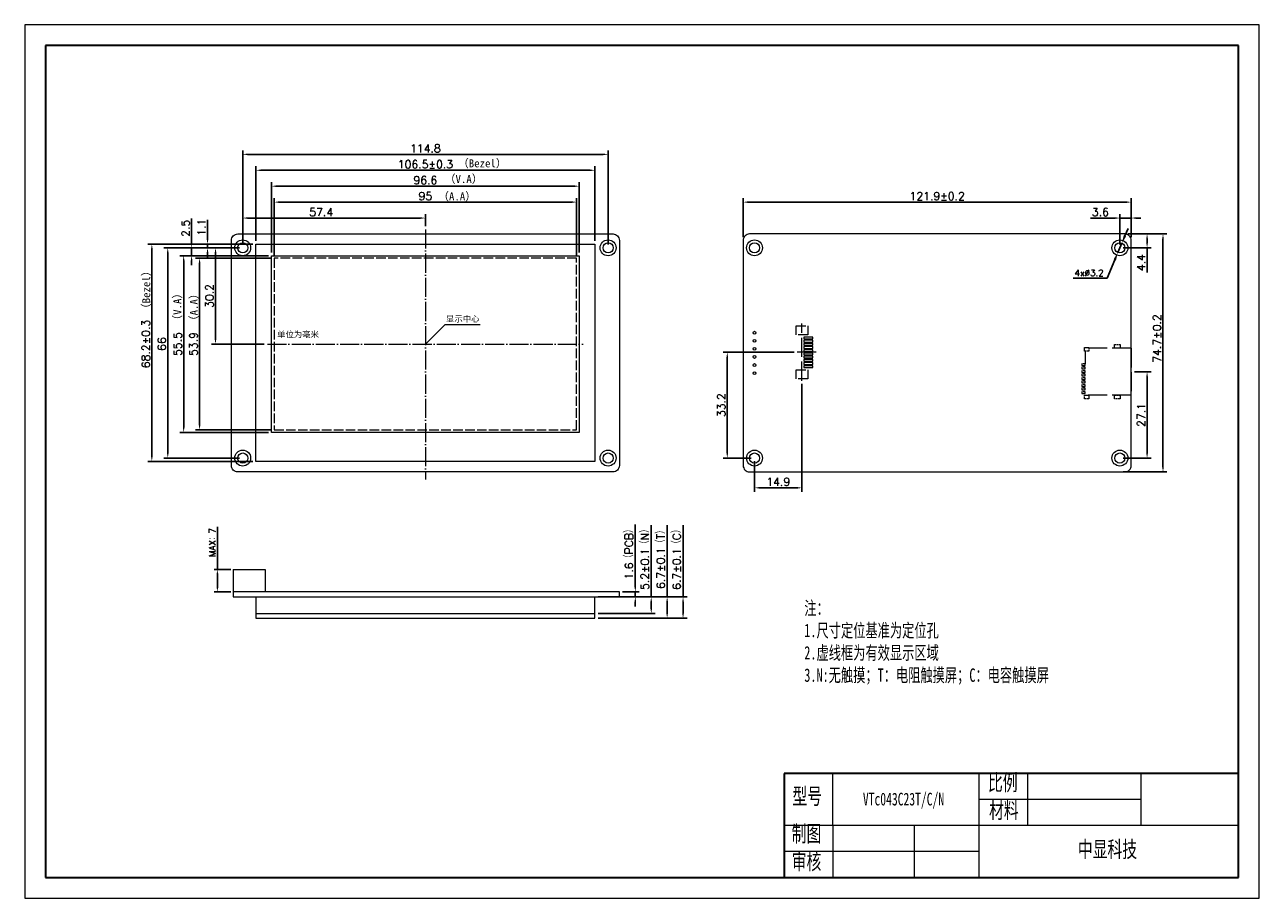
# Model space of a CAD drawing. Header units: millimetres. Extents: x 2240 to 2628, y -2181 to -1907.
import ezdxf

# ---------------------------------------------------------------- set-up
doc = ezdxf.new("R2010")
doc.units = ezdxf.units.MM
doc.header["$LTSCALE"] = 0.5
doc.header["$PDSIZE"] = -5
for name, pattern in [('ACAD_ISO02W100', [15, 12, -3]), ('ACAD_ISO04W100', [30, 24, -3, 0, -3]), ('CENTER2', [28.574999, 19.049999, -3.175, 3.175, -3.175])]:
    doc.linetypes.add(name, pattern=pattern)
doc.layers.get('0').update_dxf_attribs({"lineweight": 18})
doc.layers.get('Defpoints').update_dxf_attribs({"lineweight": 18})
for name, color, linetype, lineweight in [('thick', 7, 'Continuous', 30), ('thin', 7, 'Continuous', 18), ('粗实线层', 7, 'Continuous', 35), ('细实线层', 7, 'Continuous', 18), ('虚线', 7, 'ACAD_ISO02W100', 18)]:
    doc.layers.add(name, color=color, linetype=linetype, lineweight=lineweight)
doc.styles.get("Standard").update_dxf_attribs({"font": 'txt.shx', "bigfont": 'gbcbig.shx'})
doc.styles.add('机械字体', font='SimSun.ttf', dxfattribs={"width": 0.67})
doc.dimstyles.new('ISO-25', dxfattribs={"dimtxt": 2.5, "dimasz": 1.5, "dimexe": 1.25, "dimexo": 1, "dimtad": 1, "dimdec": 1, "dimdsep": 46, "dimtxsty": 'Standard', "dimcen": 2.5, "dimdle": 3, "dimadec": 0, "dimazin": 0, "dimtfac": 1, "dimtdec": 1, "dimtmove": 0, "dimatfit": 3, "dimfxl": 0, "dimarcsym": 0})
doc.dimstyles.new('副本ISO-25', dxfattribs={"dimtxt": 2.5, "dimasz": 2.5, "dimexe": 1.25, "dimexo": 1, "dimtad": 1, "dimtoh": 1, "dimdsep": 46, "dimtxsty": 'Standard', "dimcen": 2.5, "dimdle": 5, "dimadec": 0, "dimazin": 0, "dimtfac": 1, "dimtmove": 0, "dimatfit": 3, "dimfxl": 0, "dimtolj": 1, "dimarcsym": 0})

# ---------------------------------------------------------------- blocks, each defined once
blk = doc.blocks.new('*X2')
at = {"layer": '粗实线层'}
for p, q in [((-287, 200), (-287, -200)), ((287, 200), (-287, 200)), ((287, -200), (287, 200)), ((-287, -200), (287, -200))]:
    blk.add_line(p, q, dxfattribs=at)
at = {"layer": '细实线层'}
for p, q in [((297, 210), (-297, 210)), ((-297, 210), (-297, -210)), ((297, -210), (297, 210)), ((-297, -210), (297, -210))]:
    blk.add_line(p, q, dxfattribs=at)
blk = doc.blocks.new('*X3')
at = {"color": 0, "lineweight": -2, "ltscale": 0.5}
for p, q in [((2308.87, -1975.57), (2308.87, -1965.97)), ((2366.27, -1969.77), (2366.27, -1965.97)), ((2364.77, -1967.22), (2310.37, -1967.22))]:
    blk.add_line(p, q, dxfattribs=at)
at = {"color": 0, "ltscale": 0.5}
for points in [[(2310.37, -1966.97), (2310.37, -1967.47), (2308.87, -1967.22)], [(2364.77, -1966.97), (2364.77, -1967.47), (2366.27, -1967.22)]]:
    blk.add_solid(points, dxfattribs=at)
at = {"layer": 'Defpoints', "color": 0, "ltscale": 0.5}
for p in [(2308.87, -1967.22), (2366.27, -1970.77), (2308.87, -1976.57)]:
    blk.add_point(p, dxfattribs=at)
at = {"color": 0, "lineweight": 0, "ltscale": 0.5, "insert": (2333.53, -1965.34), "char_height": 2.5, "attachment_point": 5}
blk.add_mtext('\\A1;57.4', dxfattribs=at)
blk = doc.blocks.new('*X4')
at = {"color": 0, "lineweight": -2, "ltscale": 0.5}
for p, q in [((2313.02, -1974.41), (2313.02, -1950.97)), ((2419.52, -1974.41), (2419.52, -1950.97)), ((2314.52, -1952.22), (2418.02, -1952.22))]:
    blk.add_line(p, q, dxfattribs=at)
at = {"color": 0, "ltscale": 0.5}
for points in [[(2314.52, -1951.97), (2314.52, -1952.47), (2313.02, -1952.22)], [(2418.02, -1951.97), (2418.02, -1952.47), (2419.52, -1952.22)]]:
    blk.add_solid(points, dxfattribs=at)
at = {"layer": 'Defpoints', "color": 0, "ltscale": 0.5}
for p in [(2419.52, -1952.22), (2313.02, -1975.41), (2419.52, -1975.41)]:
    blk.add_point(p, dxfattribs=at)
at = {"color": 0, "lineweight": 0, "ltscale": 0.5, "insert": (2366.27, -1950.34), "char_height": 2.5, "attachment_point": 5}
blk.add_mtext('\\A1;106.5%%P0.3', dxfattribs=at)
blk = doc.blocks.new('*X7')
at = {"color": 0, "lineweight": -2, "ltscale": 0.5}
for p, q in [((2300.9, -2077.57), (2300.9, -2064.18)), ((2305.1, -2077.57), (2299.9, -2077.57)), ((2300.9, -2083.37), (2300.9, -2078.77)), ((2305.1, -2084.57), (2299.9, -2084.57))]:
    blk.add_line(p, q, dxfattribs=at)
at = {"color": 0, "ltscale": 0.5}
for points in [[(2300.7, -2078.77), (2301.1, -2078.77), (2300.9, -2077.57)], [(2300.7, -2083.37), (2301.1, -2083.37), (2300.9, -2084.57)]]:
    blk.add_solid(points, dxfattribs=at)
at = {"layer": 'Defpoints', "color": 0, "ltscale": 0.5}
for p in [(2305.9, -2077.57), (2300.9, -2084.57), (2305.9, -2084.57)]:
    blk.add_point(p, dxfattribs=at)
at = {"color": 0, "lineweight": 0, "ltscale": 0.5, "insert": (2299.35, -2069.08), "char_height": 2, "attachment_point": 5, "rotation": 90}
blk.add_mtext('\\A1;MAX：7', dxfattribs=at)
blk = doc.blocks.new('*X8')
at = {"color": 0, "lineweight": -2, "ltscale": 0.5}
for p, q in [((2318.75, -1978.84), (2318.75, -1960.97)), ((2320.25, -1962.22), (2412.29, -1962.22)), ((2413.79, -1978.84), (2413.79, -1960.97))]:
    blk.add_line(p, q, dxfattribs=at)
at = {"color": 0, "ltscale": 0.5}
for points in [[(2320.25, -1961.97), (2320.25, -1962.47), (2318.75, -1962.22)], [(2412.29, -1961.97), (2412.29, -1962.47), (2413.79, -1962.22)]]:
    blk.add_solid(points, dxfattribs=at)
at = {"layer": 'Defpoints', "color": 0, "ltscale": 0.5}
for p in [(2413.79, -1962.22), (2318.75, -1979.84), (2413.79, -1979.84)]:
    blk.add_point(p, dxfattribs=at)
at = {"color": 0, "lineweight": 0, "ltscale": 0.5, "insert": (2366.27, -1960.34), "char_height": 2.5, "attachment_point": 5}
blk.add_mtext('\\A1;95', dxfattribs=at)
blk = doc.blocks.new('*X9')
at = {"color": 0, "lineweight": -2, "ltscale": 0.5}
for p, q in [((2317.95, -1978.04), (2317.95, -1955.97)), ((2319.45, -1957.22), (2413.09, -1957.22)), ((2414.59, -1978.04), (2414.59, -1955.97))]:
    blk.add_line(p, q, dxfattribs=at)
at = {"color": 0, "ltscale": 0.5}
for points in [[(2319.45, -1956.97), (2319.45, -1957.47), (2317.95, -1957.22)], [(2413.09, -1956.97), (2413.09, -1957.47), (2414.59, -1957.22)]]:
    blk.add_solid(points, dxfattribs=at)
at = {"layer": 'Defpoints', "color": 0, "ltscale": 0.5}
for p in [(2414.59, -1957.22), (2317.95, -1979.04), (2414.59, -1979.04)]:
    blk.add_point(p, dxfattribs=at)
at = {"color": 0, "lineweight": 0, "ltscale": 0.5, "insert": (2366.27, -1955.34), "char_height": 2.5, "attachment_point": 5}
blk.add_mtext('\\A1;96.6', dxfattribs=at)
blk = doc.blocks.new('*X10')
at = {"color": 0, "lineweight": -2, "ltscale": 0.5}
for p, q in [((2308.87, -1975.57), (2308.87, -1945.97)), ((2310.37, -1947.22), (2422.17, -1947.22)), ((2423.67, -1975.57), (2423.67, -1945.97))]:
    blk.add_line(p, q, dxfattribs=at)
at = {"color": 0, "ltscale": 0.5}
for points in [[(2310.37, -1946.97), (2310.37, -1947.47), (2308.87, -1947.22)], [(2422.17, -1946.97), (2422.17, -1947.47), (2423.67, -1947.22)]]:
    blk.add_solid(points, dxfattribs=at)
at = {"layer": 'Defpoints', "color": 0, "ltscale": 0.5}
for p in [(2423.67, -1947.22), (2308.87, -1976.57), (2423.67, -1976.57)]:
    blk.add_point(p, dxfattribs=at)
at = {"color": 0, "lineweight": 0, "ltscale": 0.5, "insert": (2366.27, -1945.34), "char_height": 2.5, "attachment_point": 5}
blk.add_mtext('\\A1;114.8', dxfattribs=at)
blk = doc.blocks.new('*X11')
at = {"color": 0, "lineweight": -2, "ltscale": 0.5}
for p, q in [((2307.87, -1976.57), (2299.07, -1976.57)), ((2300.32, -1978.07), (2300.32, -2005.27)), ((2315.65, -2006.77), (2299.07, -2006.77))]:
    blk.add_line(p, q, dxfattribs=at)
at = {"color": 0, "ltscale": 0.5}
for points in [[(2300.07, -1978.07), (2300.57, -1978.07), (2300.32, -1976.57)], [(2300.07, -2005.27), (2300.57, -2005.27), (2300.32, -2006.77)]]:
    blk.add_solid(points, dxfattribs=at)
at = {"layer": 'Defpoints', "color": 0, "ltscale": 0.5}
for p in [(2308.87, -1976.57), (2300.32, -2006.77), (2316.65, -2006.77)]:
    blk.add_point(p, dxfattribs=at)
at = {"color": 0, "lineweight": 0, "ltscale": 0.5, "insert": (2298.44, -1991.67), "char_height": 2.5, "attachment_point": 5, "rotation": 90}
blk.add_mtext('\\A1;30.2', dxfattribs=at)
blk = doc.blocks.new('*X12')
at = {"color": 0, "lineweight": -2, "ltscale": 0.5}
for p, q in [((2317.75, -1979.84), (2294.07, -1979.84)), ((2295.32, -1981.34), (2295.32, -2032.2)), ((2317.75, -2033.7), (2294.07, -2033.7))]:
    blk.add_line(p, q, dxfattribs=at)
at = {"color": 0, "ltscale": 0.5}
for points in [[(2295.07, -1981.34), (2295.57, -1981.34), (2295.32, -1979.84)], [(2295.07, -2032.2), (2295.57, -2032.2), (2295.32, -2033.7)]]:
    blk.add_solid(points, dxfattribs=at)
at = {"layer": 'Defpoints', "color": 0, "ltscale": 0.5}
for p in [(2318.75, -1979.84), (2295.32, -2033.7), (2318.75, -2033.7)]:
    blk.add_point(p, dxfattribs=at)
at = {"color": 0, "lineweight": 0, "ltscale": 0.5, "insert": (2293.44, -2006.77), "char_height": 2.5, "attachment_point": 5, "rotation": 90}
blk.add_mtext('\\A1;53.9', dxfattribs=at)
blk = doc.blocks.new('*X13')
at = {"color": 0, "lineweight": -2, "ltscale": 0.5}
for p, q in [((2316.95, -1979.04), (2289.07, -1979.04)), ((2290.32, -1980.54), (2290.32, -2033)), ((2316.95, -2034.5), (2289.07, -2034.5))]:
    blk.add_line(p, q, dxfattribs=at)
at = {"color": 0, "ltscale": 0.5}
for points in [[(2290.07, -1980.54), (2290.57, -1980.54), (2290.32, -1979.04)], [(2290.07, -2033), (2290.57, -2033), (2290.32, -2034.5)]]:
    blk.add_solid(points, dxfattribs=at)
at = {"layer": 'Defpoints', "color": 0, "ltscale": 0.5}
for p in [(2317.95, -1979.04), (2290.32, -2034.5), (2317.95, -2034.5)]:
    blk.add_point(p, dxfattribs=at)
at = {"color": 0, "lineweight": 0, "ltscale": 0.5, "insert": (2288.44, -2006.77), "char_height": 2.5, "attachment_point": 5, "rotation": 90}
blk.add_mtext('\\A1;55.5', dxfattribs=at)
blk = doc.blocks.new('*X14')
at = {"color": 0, "lineweight": -2, "ltscale": 0.5}
for p, q in [((2307.87, -1976.57), (2284.07, -1976.57)), ((2285.32, -1978.07), (2285.32, -2041.07)), ((2307.87, -2042.57), (2284.07, -2042.57))]:
    blk.add_line(p, q, dxfattribs=at)
at = {"color": 0, "ltscale": 0.5}
for points in [[(2285.07, -1978.07), (2285.57, -1978.07), (2285.32, -1976.57)], [(2285.07, -2041.07), (2285.57, -2041.07), (2285.32, -2042.57)]]:
    blk.add_solid(points, dxfattribs=at)
at = {"layer": 'Defpoints', "color": 0, "ltscale": 0.5}
for p in [(2308.87, -1976.57), (2285.32, -2042.57), (2308.87, -2042.57)]:
    blk.add_point(p, dxfattribs=at)
at = {"color": 0, "lineweight": 0, "ltscale": 0.5, "insert": (2283.44, -2006.77), "char_height": 2.5, "attachment_point": 5, "rotation": 90}
blk.add_mtext('\\A1;66', dxfattribs=at)
blk = doc.blocks.new('*X15')
at = {"color": 0, "lineweight": -2, "ltscale": 0.5}
for p, q in [((2312.02, -1975.41), (2279.07, -1975.41)), ((2280.32, -1976.91), (2280.32, -2042.11)), ((2312.02, -2043.61), (2279.07, -2043.61))]:
    blk.add_line(p, q, dxfattribs=at)
at = {"color": 0, "ltscale": 0.5}
for points in [[(2280.07, -1976.91), (2280.57, -1976.91), (2280.32, -1975.41)], [(2280.07, -2042.11), (2280.57, -2042.11), (2280.32, -2043.61)]]:
    blk.add_solid(points, dxfattribs=at)
at = {"layer": 'Defpoints', "color": 0, "ltscale": 0.5}
for p in [(2313.02, -1975.41), (2280.32, -2043.61), (2313.02, -2043.61)]:
    blk.add_point(p, dxfattribs=at)
at = {"color": 0, "lineweight": 0, "ltscale": 0.5, "insert": (2278.44, -2006.77), "char_height": 2.5, "attachment_point": 5, "rotation": 90}
blk.add_mtext('\\A1;68.2%%P0.3', dxfattribs=at)
blk = doc.blocks.new('*X16')
at = {"color": 0, "lineweight": -2, "ltscale": 0.5}
for p, q in [((2466.11, -1973.22), (2466.11, -1960.97)), ((2467.61, -1962.22), (2586.51, -1962.22)), ((2588.01, -1973.22), (2588.01, -1960.97))]:
    blk.add_line(p, q, dxfattribs=at)
at = {"color": 0, "ltscale": 0.5}
for points in [[(2467.61, -1961.97), (2467.61, -1962.47), (2466.11, -1962.22)], [(2586.51, -1961.97), (2586.51, -1962.47), (2588.01, -1962.22)]]:
    blk.add_solid(points, dxfattribs=at)
at = {"layer": 'Defpoints', "color": 0, "ltscale": 0.5}
for p in [(2588.01, -1962.22), (2466.11, -1974.22), (2588.01, -1974.22)]:
    blk.add_point(p, dxfattribs=at)
at = {"color": 0, "lineweight": 0, "ltscale": 0.5, "insert": (2527.06, -1960.34), "char_height": 2.5, "attachment_point": 5}
blk.add_mtext('\\A1;121.9%%P0.2', dxfattribs=at)
blk = doc.blocks.new('*X17')
at = {"color": 0, "lineweight": -2, "ltscale": 0.5}
for p, q in [((2588.01, -1972.22), (2599.26, -1972.22)), ((2598.01, -1973.72), (2598.01, -2045.42)), ((2585.46, -2046.92), (2599.26, -2046.92))]:
    blk.add_line(p, q, dxfattribs=at)
at = {"color": 0, "ltscale": 0.5}
for points in [[(2597.76, -1973.72), (2598.26, -1973.72), (2598.01, -1972.22)], [(2597.76, -2045.42), (2598.26, -2045.42), (2598.01, -2046.92)]]:
    blk.add_solid(points, dxfattribs=at)
at = {"layer": 'Defpoints', "color": 0, "ltscale": 0.5}
for p in [(2587.01, -1972.22), (2584.46, -2046.92), (2598.01, -2046.92)]:
    blk.add_point(p, dxfattribs=at)
at = {"color": 0, "lineweight": 0, "ltscale": 0.5, "insert": (2596.14, -2005.03), "char_height": 2.5, "attachment_point": 5, "rotation": 90}
blk.add_mtext('\\A1;74.7%%P0.2', dxfattribs=at)
blk = doc.blocks.new('*X18')
at = {"color": 0, "lineweight": -2, "ltscale": 0.5}
for p, q in [((2589.01, -2015.47), (2594.26, -2015.47)), ((2593.01, -2016.97), (2593.01, -2041.07)), ((2585.46, -2042.57), (2594.26, -2042.57))]:
    blk.add_line(p, q, dxfattribs=at)
at = {"color": 0, "ltscale": 0.5}
for points in [[(2592.76, -2016.97), (2593.26, -2016.97), (2593.01, -2015.47)], [(2592.76, -2041.07), (2593.26, -2041.07), (2593.01, -2042.57)]]:
    blk.add_solid(points, dxfattribs=at)
at = {"layer": 'Defpoints', "color": 0, "ltscale": 0.5}
for p in [(2588.01, -2015.47), (2584.46, -2042.57), (2593.01, -2042.57)]:
    blk.add_point(p, dxfattribs=at)
at = {"color": 0, "lineweight": 0, "ltscale": 0.5, "insert": (2591.14, -2029.02), "char_height": 2.5, "attachment_point": 5, "rotation": 90}
blk.add_mtext('\\A1;27.1', dxfattribs=at)
blk = doc.blocks.new('*X19')
at = {"color": 0, "lineweight": -2, "ltscale": 0.5}
for p, q in [((2482.09, -2009.37), (2459.86, -2009.37)), ((2461.11, -2041.07), (2461.11, -2010.87)), ((2468.66, -2042.57), (2459.86, -2042.57))]:
    blk.add_line(p, q, dxfattribs=at)
at = {"color": 0, "ltscale": 0.5}
for points in [[(2460.86, -2010.87), (2461.36, -2010.87), (2461.11, -2009.37)], [(2460.86, -2041.07), (2461.36, -2041.07), (2461.11, -2042.57)]]:
    blk.add_solid(points, dxfattribs=at)
at = {"layer": 'Defpoints', "color": 0, "ltscale": 0.5}
for p in [(2461.11, -2009.37), (2483.09, -2009.37), (2469.66, -2042.57)]:
    blk.add_point(p, dxfattribs=at)
at = {"color": 0, "lineweight": 0, "ltscale": 0.5, "insert": (2459.24, -2025.97), "char_height": 2.5, "attachment_point": 5, "rotation": 90}
blk.add_mtext('\\A1;33.2', dxfattribs=at)
blk = doc.blocks.new('*X20')
at = {"color": 0, "lineweight": -2, "ltscale": 0.5}
for p, q in [((2484.58, -2019.28), (2484.58, -2053.17)), ((2469.66, -2043.57), (2469.66, -2053.17)), ((2471.16, -2051.92), (2483.08, -2051.92))]:
    blk.add_line(p, q, dxfattribs=at)
at = {"color": 0, "ltscale": 0.5}
for points in [[(2471.16, -2051.67), (2471.16, -2052.17), (2469.66, -2051.92)], [(2483.08, -2051.67), (2483.08, -2052.17), (2484.58, -2051.92)]]:
    blk.add_solid(points, dxfattribs=at)
at = {"layer": 'Defpoints', "color": 0, "ltscale": 0.5}
for p in [(2484.58, -2018.28), (2469.66, -2042.57), (2484.58, -2051.92)]:
    blk.add_point(p, dxfattribs=at)
at = {"color": 0, "lineweight": 0, "ltscale": 0.5, "insert": (2477.12, -2050.04), "char_height": 2.5, "attachment_point": 5}
blk.add_mtext('\\A1;14.9', dxfattribs=at)
blk = doc.blocks.new('*X21')
at = {"color": 0, "lineweight": -2, "ltscale": 0.5}
for p, q in [((2292.82, -1975.07), (2292.82, -1967.32)), ((2307.87, -1976.57), (2291.57, -1976.57)), ((2292.82, -1979.04), (2292.82, -1976.57)), ((2316.95, -1979.04), (2291.57, -1979.04)), ((2292.82, -1980.54), (2292.82, -1982.04))]:
    blk.add_line(p, q, dxfattribs=at)
at = {"color": 0, "ltscale": 0.5}
for points in [[(2292.57, -1975.07), (2293.07, -1975.07), (2292.82, -1976.57)], [(2292.57, -1980.54), (2293.07, -1980.54), (2292.82, -1979.04)]]:
    blk.add_solid(points, dxfattribs=at)
at = {"layer": 'Defpoints', "color": 0, "ltscale": 0.5}
for p in [(2308.87, -1976.57), (2292.82, -1979.04), (2317.95, -1979.04)]:
    blk.add_point(p, dxfattribs=at)
at = {"color": 0, "lineweight": 0, "ltscale": 0.5, "insert": (2290.94, -1970.44), "char_height": 2.5, "attachment_point": 5, "rotation": 90}
blk.add_mtext('\\A1;2.5', dxfattribs=at)
blk = doc.blocks.new('*X22')
at = {"color": 0, "lineweight": -2, "ltscale": 0.5}
for p, q in [((2297.82, -1973.91), (2297.82, -1967.83)), ((2312.02, -1975.41), (2296.57, -1975.41)), ((2307.87, -1976.57), (2296.57, -1976.57)), ((2297.82, -1976.57), (2297.82, -1975.41)), ((2297.82, -1978.07), (2297.82, -1979.57))]:
    blk.add_line(p, q, dxfattribs=at)
at = {"color": 0, "ltscale": 0.5}
for points in [[(2297.57, -1973.91), (2298.07, -1973.91), (2297.82, -1975.41)], [(2297.57, -1978.07), (2298.07, -1978.07), (2297.82, -1976.57)]]:
    blk.add_solid(points, dxfattribs=at)
at = {"layer": 'Defpoints', "color": 0, "ltscale": 0.5}
for p in [(2297.82, -1975.41), (2308.87, -1976.57), (2313.02, -1975.41)]:
    blk.add_point(p, dxfattribs=at)
at = {"color": 0, "lineweight": 0, "ltscale": 0.5, "insert": (2295.94, -1970.12), "char_height": 2.5, "attachment_point": 5, "rotation": 90}
blk.add_mtext('\\A1;1.1', dxfattribs=at)
blk = doc.blocks.new('*X23')
at = {"color": 0, "lineweight": -2, "ltscale": 0.5}
for p, q in [((2584.46, -1975.57), (2584.46, -1965.97)), ((2588.01, -1973.22), (2588.01, -1965.97)), ((2582.96, -1967.22), (2575.21, -1967.22)), ((2588.01, -1967.22), (2584.46, -1967.22)), ((2589.51, -1967.22), (2591.01, -1967.22))]:
    blk.add_line(p, q, dxfattribs=at)
at = {"color": 0, "ltscale": 0.5}
for points in [[(2582.96, -1966.97), (2582.96, -1967.47), (2584.46, -1967.22)], [(2589.51, -1966.97), (2589.51, -1967.47), (2588.01, -1967.22)]]:
    blk.add_solid(points, dxfattribs=at)
at = {"layer": 'Defpoints', "color": 0, "ltscale": 0.5}
for p in [(2588.01, -1967.22), (2588.01, -1974.22), (2584.46, -1976.57)]:
    blk.add_point(p, dxfattribs=at)
at = {"color": 0, "lineweight": 0, "ltscale": 0.5, "insert": (2578.34, -1965.34), "char_height": 2.5, "attachment_point": 5}
blk.add_mtext('\\A1;3.6', dxfattribs=at)
blk = doc.blocks.new('*X24')
at = {"color": 0, "lineweight": -2, "ltscale": 0.5}
for p, q in [((2432.22, -2083.07), (2432.22, -2063.43)), ((2428.22, -2084.57), (2433.47, -2084.57)), ((2428.22, -2086.17), (2433.47, -2086.17)), ((2432.22, -2086.17), (2432.22, -2084.57)), ((2432.22, -2087.67), (2432.22, -2089.17))]:
    blk.add_line(p, q, dxfattribs=at)
at = {"color": 0, "ltscale": 0.5}
for points in [[(2431.97, -2083.07), (2432.47, -2083.07), (2432.22, -2084.57)], [(2431.97, -2087.67), (2432.47, -2087.67), (2432.22, -2086.17)]]:
    blk.add_solid(points, dxfattribs=at)
at = {"layer": 'Defpoints', "color": 0, "ltscale": 0.5}
for p in [(2427.22, -2084.57), (2427.22, -2086.17), (2432.22, -2086.17)]:
    blk.add_point(p, dxfattribs=at)
at = {"color": 0, "lineweight": 0, "ltscale": 0.5, "insert": (2430.27, -2072.13), "char_height": 2.5, "attachment_point": 5, "rotation": 90}
blk.add_mtext('\\A1;1.6（PCB）', dxfattribs=at)
blk = doc.blocks.new('*X25')
at = {"color": 0, "lineweight": -2, "ltscale": 0.5}
for p, q in [((2437.22, -2086.17), (2437.22, -2063.62)), ((2420.52, -2086.17), (2438.47, -2086.17)), ((2437.22, -2089.87), (2437.22, -2087.67)), ((2420.52, -2091.37), (2438.47, -2091.37))]:
    blk.add_line(p, q, dxfattribs=at)
at = {"color": 0, "ltscale": 0.5}
for points in [[(2436.97, -2087.67), (2437.47, -2087.67), (2437.22, -2086.17)], [(2436.97, -2089.87), (2437.47, -2089.87), (2437.22, -2091.37)]]:
    blk.add_solid(points, dxfattribs=at)
at = {"layer": 'Defpoints', "color": 0, "ltscale": 0.5}
for p in [(2419.52, -2086.17), (2419.52, -2091.37), (2437.22, -2091.37)]:
    blk.add_point(p, dxfattribs=at)
at = {"color": 0, "lineweight": 0, "ltscale": 0.5, "insert": (2435.27, -2073.77), "char_height": 2.5, "attachment_point": 5, "rotation": 90}
blk.add_mtext('\\A1;5.2%%P0.1（N）', dxfattribs=at)
blk = doc.blocks.new('*X26')
at = {"color": 0, "lineweight": -2, "ltscale": 0.5}
for p, q in [((2442.22, -2086.17), (2442.22, -2063.62)), ((2420.52, -2086.17), (2443.47, -2086.17)), ((2442.22, -2091.37), (2442.22, -2087.67)), ((2420.52, -2092.87), (2443.47, -2092.87))]:
    blk.add_line(p, q, dxfattribs=at)
at = {"color": 0, "ltscale": 0.5}
for points in [[(2441.97, -2087.67), (2442.47, -2087.67), (2442.22, -2086.17)], [(2441.97, -2091.37), (2442.47, -2091.37), (2442.22, -2092.87)]]:
    blk.add_solid(points, dxfattribs=at)
at = {"layer": 'Defpoints', "color": 0, "ltscale": 0.5}
for p in [(2419.52, -2086.17), (2419.52, -2092.87), (2442.22, -2092.87)]:
    blk.add_point(p, dxfattribs=at)
at = {"color": 0, "lineweight": 0, "ltscale": 0.5, "insert": (2440.27, -2073.77), "char_height": 2.5, "attachment_point": 5, "rotation": 90}
blk.add_mtext('\\A1;6.7%%P0.1（T）', dxfattribs=at)
blk = doc.blocks.new('*X27')
at = {"color": 0, "lineweight": -2, "ltscale": 0.5}
for p, q in [((2447.22, -2086.17), (2447.22, -2063.62)), ((2420.52, -2086.17), (2448.47, -2086.17)), ((2447.22, -2091.37), (2447.22, -2087.67)), ((2420.52, -2092.87), (2448.47, -2092.87))]:
    blk.add_line(p, q, dxfattribs=at)
at = {"color": 0, "ltscale": 0.5}
for points in [[(2446.97, -2087.67), (2447.47, -2087.67), (2447.22, -2086.17)], [(2446.97, -2091.37), (2447.47, -2091.37), (2447.22, -2092.87)]]:
    blk.add_solid(points, dxfattribs=at)
at = {"layer": 'Defpoints', "color": 0, "ltscale": 0.5}
for p in [(2419.52, -2086.17), (2419.52, -2092.87), (2447.22, -2092.87)]:
    blk.add_point(p, dxfattribs=at)
at = {"color": 0, "lineweight": 0, "ltscale": 0.5, "insert": (2445.27, -2073.77), "char_height": 2.5, "attachment_point": 5, "rotation": 90}
blk.add_mtext('\\A1;6.7%%P0.1（C）', dxfattribs=at)
blk = doc.blocks.new('*X28')
at = {"color": 0, "lineweight": -2, "ltscale": 0.5}
for p, q in [((2586.07, -1972.79), (2587.05, -1970.49)), ((2585.09, -1975.09), (2583.83, -1978.04)), ((2580.42, -1986.06), (2582.85, -1980.34)), ((2569.79, -1986.06), (2580.42, -1986.06))]:
    blk.add_line(p, q, dxfattribs=at)
at = {"color": 0, "ltscale": 0.5}
for points in [[(2585.68, -1972.63), (2586.45, -1972.96), (2585.09, -1975.09)], [(2582.47, -1980.18), (2583.24, -1980.5), (2583.83, -1978.04)]]:
    blk.add_solid(points, dxfattribs=at)
at = {"layer": 'Defpoints', "color": 0, "ltscale": 0.5}
for p in [(2583.83, -1978.04), (2585.09, -1975.09)]:
    blk.add_point(p, dxfattribs=at)
at = {"color": 0, "lineweight": 0, "ltscale": 0.5, "insert": (2574.79, -1984.44), "char_height": 2, "attachment_point": 5}
blk.add_mtext('\\A1;4x%%C3.2', dxfattribs=at)
blk = doc.blocks.new('*X29')
at = {"color": 0, "lineweight": -2, "ltscale": 0.5}
for p, q in [((2587.01, -1972.22), (2594.26, -1972.22)), ((2593.01, -1973.72), (2593.01, -1975.07)), ((2585.46, -1976.57), (2594.26, -1976.57)), ((2593.01, -1976.57), (2593.01, -1984.32))]:
    blk.add_line(p, q, dxfattribs=at)
at = {"color": 0, "ltscale": 0.5}
for points in [[(2592.76, -1973.72), (2593.26, -1973.72), (2593.01, -1972.22)], [(2592.76, -1975.07), (2593.26, -1975.07), (2593.01, -1976.57)]]:
    blk.add_solid(points, dxfattribs=at)
at = {"layer": 'Defpoints', "color": 0, "ltscale": 0.5}
for p in [(2586.01, -1972.22), (2593.01, -1972.22), (2584.46, -1976.57)]:
    blk.add_point(p, dxfattribs=at)
at = {"color": 0, "lineweight": 0, "ltscale": 0.5, "insert": (2591.14, -1981.19), "char_height": 2.5, "attachment_point": 5, "rotation": 90}
blk.add_mtext('\\A1;4.4', dxfattribs=at)
blk = doc.blocks.new('sd')
at = {"layer": '虚线', "lineweight": 0}
for p, q in [((-7.35, 0), (7.35, 0)), ((7.35, 0), (7.35, -14.5)), ((-7.35, 0), (-7.35, -13.25)), ((-6.45, -14.5), (-2.5, -14.5))]:
    blk.add_line(p, q, dxfattribs=at)
at = {"layer": '虚线', "lineweight": 0, "ltscale": 0.1}
for points in [[(-8.52, -3.51), (-7.38, -3.51), (-7.38, -5.29), (-8.52, -5.29)], [(7.38, -3.51), (8.52, -3.51), (8.52, -5.29), (7.38, -5.29)], [(-7.65, -13.35), (-6.45, -13.35), (-6.45, -14.65), (-7.65, -14.65)], [(-2.5, -15.5), (-2, -15.5), (-2, -14.5), (-2.5, -14.5)], [(-1.4, -15.5), (-0.9, -15.5), (-0.9, -14.5), (-1.4, -14.5)], [(-0.3, -15.5), (0.2, -15.5), (0.2, -14.5), (-0.3, -14.5)], [(0.8, -15.5), (1.3, -15.5), (1.3, -14.5), (0.8, -14.5)], [(1.9, -15.5), (2.4, -15.5), (2.4, -14.5), (1.9, -14.5)], [(3, -15.5), (3.5, -15.5), (3.5, -14.5), (3, -14.5)], [(4.1, -15.5), (4.6, -15.5), (4.6, -14.5), (4.1, -14.5)], [(5.2, -15.5), (5.7, -15.5), (5.7, -14.5), (5.2, -14.5)], [(6.3, -15.5), (6.8, -15.5), (6.8, -14.5), (6.3, -14.5)], [(7.35, -13.35), (8.55, -13.35), (8.55, -14.65), (7.35, -14.65)]]:
    blk.add_lwpolyline(points, close=True, dxfattribs=at)
blk = doc.blocks.new('10')
at = {"layer": '虚线', "lineweight": 0}
for p, q in [((0, 4.45), (0, -1.49)), ((8.91, 0), (-9.07, 0))]:
    blk.add_line(p, q, dxfattribs=at)
at = {"layer": '虚线', "lineweight": 0, "ltscale": 0.5}
for points in [[(-8.3, 1.8), (-5.5, 1.8), (-5.5, -1.8), (-8.3, -1.8)], [(-4.22, 3.45), (-4.77, 3.45), (-4.77, 0.55), (-4.22, 0.55)], [(-3.22, 3.45), (-3.77, 3.45), (-3.77, 0.55), (-3.22, 0.55)], [(-2.22, 3.45), (-2.77, 3.45), (-2.77, 0.55), (-2.22, 0.55)], [(-1.22, 3.45), (-1.77, 3.45), (-1.77, 0.55), (-1.22, 0.55)], [(-0.22, 3.45), (-0.77, 3.45), (-0.77, 0.55), (-0.22, 0.55)], [(0.78, 3.45), (0.23, 3.45), (0.23, 0.55), (0.78, 0.55)], [(1.78, 3.45), (1.23, 3.45), (1.23, 0.55), (1.78, 0.55)], [(2.78, 3.45), (2.23, 3.45), (2.23, 0.55), (2.78, 0.55)], [(3.78, 3.45), (3.23, 3.45), (3.23, 0.55), (3.78, 0.55)], [(4.78, 3.45), (4.23, 3.45), (4.23, 0.55), (4.78, 0.55)], [(5.5, 1.8), (8.3, 1.8), (8.3, -1.8), (5.5, -1.8)]]:
    blk.add_lwpolyline(points, close=True, dxfattribs=at)

msp = doc.modelspace()

# ---------------------------------------------------------------- linework, layer by layer
at = {"linetype": 'ACAD_ISO04W100', "lineweight": 0, "ltscale": 0.5}
for p, q in [((2366.268, -1970.767), (2366.268, -2049.269)), ((2316.653, -2006.767), (2415.883, -2006.767))]:
    msp.add_line(p, q, dxfattribs=at)
at = {"lineweight": 0}
for p, q in [((2366.268, -2006.767), (2372.433, -2000.608)), ((2372.433, -2000.608), (2383.51, -2000.608)), ((2305.904, -2077.567), (2315.904, -2077.567)), ((2305.904, -2077.567), (2305.904, -2084.567)), ((2315.904, -2077.567), (2315.904, -2084.567)), ((2494.313, -2157.949), (2494.313, -2141.638))]:
    msp.add_line(p, q, dxfattribs=at)
at = {"lineweight": 0, "ltscale": 0.5}
for p, q in [((2305.904, -2084.567), (2305.904, -2086.167)), ((2427.218, -2084.567), (2305.904, -2084.567)), ((2305.904, -2086.167), (2427.218, -2086.167)), ((2313.018, -2086.167), (2313.018, -2091.367)), ((2419.518, -2091.367), (2419.518, -2086.167)), ((2427.218, -2086.167), (2427.218, -2084.567)), ((2313.018, -2091.367), (2419.518, -2091.367)), ((2313.018, -2091.367), (2313.018, -2092.867)), ((2313.018, -2092.867), (2419.518, -2092.867)), ((2419.518, -2092.867), (2419.518, -2091.367))]:
    msp.add_line(p, q, dxfattribs=at)
for p in [(2479.022, -2141.638), (2313.927, -2174.26)]:
    msp.add_line(p, (2479.022, -2174.26))
at = {"lineweight": 0}
for points in [[(2307.318, -1972.217), (2425.218, -1972.217, -0.4142136), (2427.218, -1974.217), (2427.218, -2044.917, -0.4142136), (2425.218, -2046.917), (2307.318, -2046.917, -0.4142136), (2305.318, -2044.917), (2305.318, -1974.217, -0.4142136)], [(2586.012, -1972.217), (2468.112, -1972.217, 0.4142136), (2466.112, -1974.217), (2466.112, -2044.917, 0.4142136), (2468.112, -2046.917), (2586.012, -2046.917, 0.4142136), (2588.012, -2044.917), (2588.012, -1974.217, 0.4142136)]]:
    msp.add_lwpolyline(points, format="xyb", close=True, dxfattribs=at)
msp.add_lwpolyline([(2313.018, -1975.412), (2419.518, -1975.412), (2419.518, -2043.612), (2313.018, -2043.612)], close=True, dxfattribs=at)
at = {"lineweight": 0, "ltscale": 0.5}
msp.add_lwpolyline([(2414.588, -2034.497), (2317.948, -2034.497), (2317.948, -1979.037), (2414.588, -1979.037)], close=True, dxfattribs=at)
at = {"color": 1, "linetype": 'ACAD_ISO02W100', "lineweight": 0, "ltscale": 0.5}
msp.add_lwpolyline([(2413.788, -1979.837), (2318.748, -1979.837), (2318.748, -2033.697), (2413.788, -2033.697)], close=True, dxfattribs=at)
at = {"lineweight": 0, "ltscale": 0.5}
for centre in [(2308.868, -1976.567), (2423.668, -1976.567), (2469.662, -1976.567), (2584.462, -1976.567), (2308.868, -2042.567), (2423.668, -2042.567), (2469.662, -2042.567), (2584.462, -2042.567)]:
    msp.add_circle(centre, 2.5, dxfattribs=at)
at = {"lineweight": 0}
for centre in [(2308.868, -1976.567), (2423.668, -1976.567), (2469.662, -1976.567), (2584.462, -1976.567), (2308.868, -2042.567), (2423.668, -2042.567), (2469.662, -2042.567), (2584.462, -2042.567)]:
    msp.add_circle(centre, 1.6, dxfattribs=at)
at = {"linetype": 'Continuous', "lineweight": 0}
for centre, radius in [((2469.662, -2003.217), 0.445), ((2469.662, -2005.757), 0.444), ((2469.662, -2008.297), 0.444), ((2469.662, -2010.837), 0.445), ((2469.662, -2013.377), 0.445), ((2469.662, -2015.917), 0.444)]:
    msp.add_circle(centre, radius, dxfattribs=at)
at = {"layer": 'thick'}
for p, q in [((2621.739, -2141.638), (2479.022, -2141.638)), ((2479.022, -2141.638), (2479.022, -2174.26)), ((2479.022, -2141.638), (2479.022, -2174.26)), ((2621.739, -2174.26), (2621.739, -2141.638)), ((2479.022, -2174.26), (2621.739, -2174.26))]:
    msp.add_line(p, q, dxfattribs=at)
at = {"layer": 'thin'}
for p, q in [((2540.186, -2141.638), (2540.186, -2174.26)), ((2555.478, -2141.638), (2555.478, -2157.949)), ((2591.157, -2157.949), (2591.157, -2141.638)), ((2591.157, -2149.794), (2540.186, -2149.794)), ((2621.739, -2157.949), (2479.022, -2157.949)), ((2494.313, -2157.949), (2494.313, -2174.26)), ((2519.798, -2157.949), (2519.798, -2174.26)), ((2540.186, -2166.104), (2479.022, -2166.104))]:
    msp.add_line(p, q, dxfattribs=at)

# ---------------------------------------------------------------- block references
at = {"lineweight": 0, "rotation": 270}
msp.add_blockref('10', (2484.582, -2009.367), dxfattribs=at)
at = {"layer": '粗实线层', "lineweight": 0, "xscale": 0.6530298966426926, "yscale": 0.6530298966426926, "zscale": 0.6530298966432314}
msp.add_blockref('*X2', (2434.32, -2043.654), dxfattribs=at)
at = {"layer": '虚线', "lineweight": 0, "rotation": 270}
msp.add_blockref('sd', (2588.012, -2015.467), dxfattribs=at)

# ---------------------------------------------------------------- texts
at = {"lineweight": 0, "attachment_point": 1}
for s, insert, char_height, width in [('{\\fSimSun|b0|i0|c134|p49;（Bezel）}', (2376.48, -1948.791), 2.5, 16.30181), ('{\\fSimSun|b0|i0|c134|p49;（V.A）}', (2372.321, -1953.701), 2.5, 17.30909), ('{\\fSimSun|b0|i0|c134|p49;\\C1;（A.A）}', (2370.266, -1959.196), 2.5, 16.30181), ('{\\fSimSun|b0|i0|c134|p49;显示中心}', (2372.75, -1997.943), 1.875, 16.30181), ('{\\fSimSun|b0|i0|c134|p49;单位为毫米}', (2319.698, -2002.827), 1.875, 35.99924)]:
    msp.add_mtext(s, dxfattribs=dict(at, insert=insert, char_height=char_height, width=width))
at = {"lineweight": 0, "insert": (2277.299, -1997.407), "char_height": 2.5, "width": 16.39388, "attachment_point": 1, "rotation": 90}
msp.add_mtext('{\\fSimSun|b0|i0|c134|p49;（Bezel）}', dxfattribs=at)
at = {"linetype": 'CENTER2', "lineweight": 0, "insert": (2287.079, -2001.026), "char_height": 2.5, "width": 18.40506, "attachment_point": 1, "rotation": 90}
msp.add_mtext('{\\fSimSun|b0|i0|c134|p49;（V.A）}', dxfattribs=at)
at = {"color": 1, "linetype": 'CENTER2', "lineweight": 0, "insert": (2292.26, -2001.189), "char_height": 2.5, "width": 16.39388, "attachment_point": 1, "rotation": 90}
msp.add_mtext('{\\fSimSun|b0|i0|c134|p49;（A.A）}', dxfattribs=at)
at = {"layer": 'thick', "attachment_point": 1, "style": '机械字体'}
for s, insert, char_height, width in [('注：\\P1.尺寸定位基准为定位孔\\P2.虚线框为有效显示区域\\P3.N:无触摸；T：电阻触摸屏；C：电容触摸屏', (2485.31, -2087.583), 4.20508, 100.81332), ('比例', (2543.023, -2141.877), 5.0971, 12.94837), ('型号', (2481.591, -2146.164), 5.0971, 12.94837), ('VTc043C23T/C/N', (2503.722, -2147.64), 4, 28.39311), ('材料', (2543.358, -2150.583), 5.0971, 12.94837), ('制图', (2481.364, -2157.949), 5.0971, 12.94837), ('中显科技', (2571.253, -2162.847), 5.0971, 28.36201), ('审核', (2481.364, -2166.655), 5.0971, 12.94837)]:
    msp.add_mtext(s, dxfattribs=dict(at, insert=insert, char_height=char_height, width=width))

# ---------------------------------------------------------------- dimensions: what is measured, and where the dimension line sits
at = {"lineweight": 0, "ltscale": 0.5}
for base, p1, p2, text, picture, middle in [((2423.668, -1947.217), (2308.868, -1976.567), (2423.668, -1976.567), '114.8', '*X10', (2366.268, -1947.217)), ((2414.588, -1957.217), (2317.948, -1979.037), (2414.588, -1979.037), '96.6', '*X9', (2366.268, -1957.217)), ((2588.012, -1962.217), (2466.112, -1974.217), (2588.012, -1974.217), '121.9%%P0.2', '*X16', (2527.062, -1962.217)), ((2588.012, -1967.217), (2584.462, -1976.567), (2588.012, -1974.217), '3.6', '*X23', (2578.337, -1967.217))]:
    dim = msp.add_linear_dim(base=base, p1=p1, p2=p2, text=text, dimstyle='ISO-25', override={"dimsah": 1, "dimtolj": 1, "dimarcsym": 1}, dxfattribs=at)
    dim.commit()
    dim.dimension.update_dxf_attribs({"geometry": picture, "text_midpoint": middle, "dimtype": 160})
at = {"lineweight": 0}
for base, p1, p2, text, picture, middle in [((2419.518, -1952.217), (2313.018, -1975.412), (2419.518, -1975.412), '106.5%%P0.3', '*X4', (2366.268, -1952.217)), ((2308.868, -1967.217), (2366.268, -1970.767), (2308.868, -1976.567), '57.4', '*X3', (2333.528, -1967.217))]:
    dim = msp.add_linear_dim(base=base, p1=p1, p2=p2, text=text, dimstyle='ISO-25', override={"dimsah": 1, "dimtolj": 1, "dimarcsym": 1}, dxfattribs=at)
    dim.commit()
    dim.dimension.update_dxf_attribs({"geometry": picture, "text_midpoint": middle, "dimtype": 160})
at = {"color": 1, "lineweight": 0, "ltscale": 0.5}
dim = msp.add_linear_dim(base=(2413.788, -1962.217), p1=(2318.748, -1979.837), p2=(2413.788, -1979.837), text='95', dimstyle='ISO-25', override={"dimsah": 1, "dimtolj": 1, "dimarcsym": 1}, dxfattribs=at)
dim.commit()
dim.dimension.update_dxf_attribs({"geometry": '*X8', "text_midpoint": (2366.268, -1962.217), "dimtype": 160})
at = {"lineweight": 0, "ltscale": 0.5}
for base, p1, p2, text, picture, middle in [((2292.818, -1979.037), (2308.868, -1976.567), (2317.948, -1979.037), '2.5', '*X21', (2292.818, -1970.442)), ((2598.012, -2046.917), (2587.012, -1972.217), (2584.462, -2046.917), '74.7%%P0.2', '*X17', (2598.012, -2005.028)), ((2593.012, -1972.217), (2584.462, -1976.567), (2586.012, -1972.217), '4.4', '*X29', (2593.012, -1981.192)), ((2280.318, -2043.612), (2313.018, -1975.412), (2313.018, -2043.612), '68.2%%P0.3', '*X15', (2280.318, -2006.767)), ((2285.318, -2042.567), (2308.868, -1976.567), (2308.868, -2042.567), '66', '*X14', (2285.318, -2006.767)), ((2290.318, -2034.497), (2317.948, -1979.037), (2317.948, -2034.497), '55.5', '*X13', (2290.318, -2006.767)), ((2593.012, -2042.567), (2588.012, -2015.467), (2584.462, -2042.567), '27.1', '*X18', (2593.012, -2029.017)), ((2437.218, -2091.367), (2419.518, -2086.167), (2419.518, -2091.367), '5.2%%P0.1（N）', '*X25', (2437.218, -2073.77)), ((2447.218, -2092.867), (2419.518, -2086.167), (2419.518, -2092.867), '6.7%%P0.1（C）', '*X27', (2447.218, -2073.77)), ((2442.218, -2092.867), (2419.518, -2086.167), (2419.518, -2092.867), '6.7%%P0.1（T）', '*X26', (2442.218, -2073.77)), ((2432.218, -2086.167), (2427.218, -2084.567), (2427.218, -2086.167), '1.6（PCB）', '*X24', (2432.218, -2072.129))]:
    dim = msp.add_linear_dim(base=base, p1=p1, p2=p2, angle=90, text=text, dimstyle='ISO-25', override={"dimsah": 1, "dimtolj": 1, "dimarcsym": 1}, dxfattribs=at)
    dim.commit()
    dim.dimension.update_dxf_attribs({"geometry": picture, "text_midpoint": middle, "dimtype": 160})
for base, p2, text, picture, middle in [((2297.818, -1975.412), (2313.018, -1975.412), '1.1', '*X22', (2295.943, -1970.12)), ((2300.318, -2006.767), (2316.653, -2006.767), '30.2', '*X11', (2298.443, -1991.667))]:
    dim = msp.add_linear_dim(base=base, p1=(2308.868, -1976.567), p2=p2, angle=90, text=text, dimstyle='ISO-25', override={"dimsah": 1, "dimtolj": 1, "dimarcsym": 1}, dxfattribs=at)
    dim.commit()
    dim.dimension.update_dxf_attribs({"geometry": picture, "text_midpoint": middle})
dim = msp.add_diameter_dim_2p(p1=(2585.089, -1975.095), p2=(2583.835, -1978.039), text='4x%%C3.2', dimstyle='副本ISO-25', override={"dimtxt": 2, "dimpost": '%%C<>', "dimsah": 1}, dxfattribs=at)
dim.commit()
dim.dimension.update_dxf_attribs({"geometry": '*X28', "text_midpoint": (2574.792, -1986.062), "dimtype": 163})
at = {"color": 1, "lineweight": 0, "ltscale": 0.5}
dim = msp.add_linear_dim(base=(2295.318, -2033.697), p1=(2318.748, -1979.837), p2=(2318.748, -2033.697), angle=90, text='53.9', dimstyle='ISO-25', override={"dimsah": 1, "dimtolj": 1, "dimarcsym": 1}, dxfattribs=at)
dim.commit()
dim.dimension.update_dxf_attribs({"geometry": '*X12', "text_midpoint": (2295.318, -2006.767), "dimtype": 160})
at = {"lineweight": 0, "ltscale": 0.5}
dim = msp.add_linear_dim(base=(2461.112, -2009.367), p1=(2469.662, -2042.567), p2=(2483.09, -2009.367), angle=90, dimstyle='ISO-25', override={"dimsah": 1, "dimtolj": 1, "dimarcsym": 1}, dxfattribs=at)
dim.commit()
dim.dimension.update_dxf_attribs({"geometry": '*X19', "text_midpoint": (2459.237, -2025.967)})
dim = msp.add_linear_dim(base=(2484.582, -2051.917), p1=(2469.662, -2042.567), p2=(2484.582, -2018.276), dimstyle='ISO-25', override={"dimsah": 1, "dimtolj": 1, "dimarcsym": 1}, dxfattribs=at)
dim.commit()
dim.dimension.update_dxf_attribs({"geometry": '*X20', "text_midpoint": (2477.122, -2050.042)})
at = {"lineweight": 0}
dim = msp.add_linear_dim(base=(2300.904, -2084.567), p1=(2305.904, -2077.567), p2=(2305.904, -2084.567), angle=90, text='MAX：7', dimstyle='ISO-25', override={"dimscale": 0.8, "dimsah": 1, "dimtolj": 1, "dimarcsym": 1}, dxfattribs=at)
dim.commit()
dim.dimension.update_dxf_attribs({"geometry": '*X7', "text_midpoint": (2300.904, -2069.078), "dimtype": 160})

doc.saveas('drawing.dxf')
